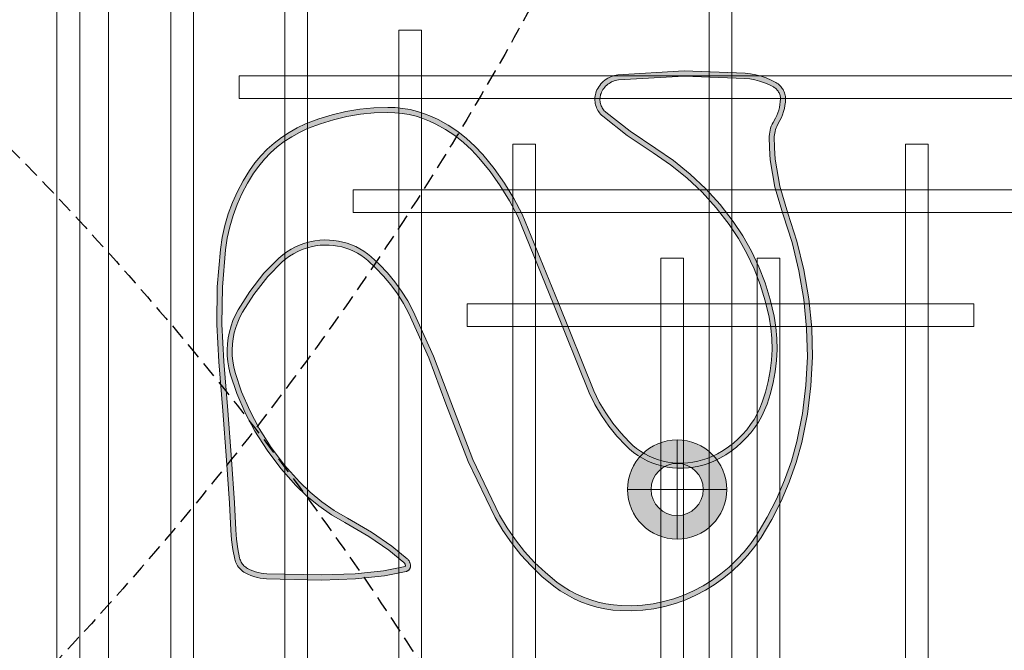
# Model space of a CAD drawing. Header units: millimetres. Extents: x -2073 to 35483, y -49920 to 11085.
# Tile 15 of 70: x 2967 to 3740, y -40127 to -39633. Entities that reach past the tile are written whole.
import ezdxf

# ---------------------------------------------------------------- set-up
doc = ezdxf.new("R2010")
doc.units = ezdxf.units.MM
doc.linetypes.add('DASHED', pattern=[19.05, 12.7, -6.35])
doc.linetypes.add('HIDDEN', pattern=[0.375, 0.25, -0.125])
for name, color, linetype, lineweight in [('Ceiling', 14, 'Continuous', 9), ('E Celing Lighting', 5, 'DASHED', 5), ('Lighting (Ceiling)', 160, 'Continuous', 15)]:
    doc.layers.add(name, color=color, linetype=linetype, lineweight=lineweight)
for name, color, linetype, true_color in [('FIRE-SPKLR-EQP-MPA-12SM-C', 2, 'HIDDEN', 0xffff00), ('RCP LAYOUT', 9, 'Continuous', 0x808080), ('UPRIGHT SPRINKLER EQP', 1, 'Continuous', 0xff0000)]:
    doc.layers.add(name, color=color, linetype=linetype, true_color=true_color)
doc.layers.add('PENDENT SPRINKLER', color=7, linetype='Continuous')

# ---------------------------------------------------------------- blocks, each defined once
blk = doc.blocks.new('SPKLR-EQP-PENDENT-68C')
at = {"layer": 'FIRE-SPKLR-EQP-MPA-12SM-C'}
blk.add_circle((0, 0), 2450, dxfattribs=at)
blk = doc.blocks.new('UPRIGHT SPRINKLER')
at = {"layer": 'FIRE-SPKLR-EQP-MPA-12SM-C', "linetype": 'DASHED'}
blk.add_circle((0, 0), 2450, dxfattribs=at)
blk = doc.blocks.new('kuaryfjeh')
at = {"ltscale": 0.25, "true_color": 0x808080}
h = blk.add_hatch(color=8, dxfattribs=at)
h.dxf.hatch_style = 1
h.paths.add_polyline_path([(-6.203, -10.678), (-6.284, -10.699), (-6.367, -10.715), (-6.451, -10.725), (-6.535, -10.729), (-6.562, -10.729), (-6.589, -10.726), (-6.615, -10.722), (-6.641, -10.716), (-6.667, -10.709), (-6.693, -10.699), (-6.717, -10.688), (-6.741, -10.675), (-6.764, -10.661), (-6.786, -10.645), (-6.807, -10.627), (-6.826, -10.609), (-6.845, -10.589), (-6.862, -10.567), (-6.877, -10.545), (-6.891, -10.522), (-6.959, -10.389), (-7.016, -10.252), (-7.064, -10.111), (-7.102, -9.967), (-7.129, -9.821), (-7.145, -9.673), (-7.213, -7.88), (-7.098, -5.927), (-7.092, -5.886), (-7.082, -5.844), (-7.07, -5.803), (-7.055, -5.763), (-7.038, -5.723), (-7.017, -5.685), (-6.995, -5.649), (-6.969, -5.614), (-6.942, -5.581), (-6.913, -5.55), (-6.881, -5.521), (-6.848, -5.495), (-6.813, -5.471), (-6.776, -5.449), (-6.738, -5.43), (-6.699, -5.413), (-6.666, -5.402), (-6.633, -5.393), (-6.6, -5.387), (-6.566, -5.383), (-6.532, -5.381), (-6.498, -5.381), (-6.464, -5.384), (-6.43, -5.389), (-6.397, -5.397), (-6.364, -5.407), (-6.332, -5.419), (-6.301, -5.433), (-6.271, -5.449), (-6.242, -5.468), (-6.214, -5.488), (-6.188, -5.51), (-6.163, -5.534), (-6.14, -5.56), (-5.579, -6.279), (-5.065, -7.039), (-4.71, -7.56), (-4.312, -8.055), (-3.877, -8.517), (-3.408, -8.944), (-2.908, -9.332), (-2.48, -9.616), (-2.033, -9.868), (-1.569, -10.088), (-1.091, -10.274), (-0.601, -10.425), (-0.102, -10.54), (0.224, -10.592), (0.552, -10.622), (0.882, -10.629), (1.212, -10.614), (1.54, -10.576), (1.864, -10.517), (2.184, -10.435), (2.498, -10.333), (2.681, -10.259), (2.858, -10.173), (3.029, -10.075), (3.194, -9.967), (3.351, -9.847), (3.499, -9.718), (3.639, -9.578), (3.77, -9.43), (3.89, -9.273), (4, -9.109), (4.099, -8.938), (4.186, -8.76), (4.247, -8.614), (4.297, -8.465), (4.337, -8.312), (4.367, -8.157), (4.387, -8.001), (4.397, -7.843), (4.396, -7.686), (4.385, -7.528), (4.363, -7.372), (4.331, -7.219), (4.289, -7.068), (4.237, -6.921), (4.175, -6.777), (4.103, -6.638), (4.021, -6.505), (3.931, -6.377), (3.833, -6.256), (3.726, -6.143), (3.446, -5.883), (3.15, -5.643), (2.837, -5.426), (2.51, -5.23), (2.169, -5.058), (-0.463, -4.005), (-3.058, -2.944), (-3.518, -2.702), (-3.964, -2.429), (-4.39, -2.127), (-4.794, -1.796), (-5.03, -1.573), (-5.249, -1.333), (-5.449, -1.077), (-5.63, -0.806), (-5.79, -0.522), (-5.881, -0.331), (-5.958, -0.134), (-6.022, 0.068), (-6.072, 0.274), (-6.107, 0.483), (-6.129, 0.694), (-6.136, 0.906), (-6.123, 1.312), (-6.082, 1.717), (-6.015, 2.118), (-5.922, 2.514), (-5.802, 2.902), (-5.657, 3.282), (-5.546, 3.521), (-5.418, 3.751), (-5.274, 3.972), (-5.114, 4.18), (-4.939, 4.377), (-4.75, 4.56), (-4.549, 4.729), (-4.336, 4.882), (-4.039, 5.065), (-3.73, 5.229), (-3.411, 5.371), (-3.084, 5.491), (-2.749, 5.589), (-2.409, 5.664), (-2.065, 5.717), (-0.967, 5.808), (0.135, 5.825), (1.238, 5.766), (2.684, 5.645), (4.143, 5.534), (5.424, 5.447), (6.218, 5.408), (6.502, 5.388), (6.78, 5.351), (7.055, 5.295), (7.087, 5.286), (7.118, 5.275), (7.148, 5.262), (7.178, 5.247), (7.206, 5.23), (7.233, 5.211), (7.258, 5.19), (7.283, 5.167), (7.305, 5.143), (7.326, 5.117), (7.345, 5.089), (7.362, 5.061), (7.401, 4.985), (7.434, 4.907), (7.462, 4.826), (7.485, 4.744), (7.503, 4.661), (7.515, 4.576), (7.522, 4.491), (7.557, 2.87), (7.527, 1.869), (7.436, 1.03), (7.308, 0.395), (7.307, 0.392), (7.305, 0.39), (7.304, 0.388), (7.302, 0.386), (7.3, 0.385), (7.298, 0.384), (7.296, 0.383), (7.293, 0.383), (7.291, 0.383), (7.282, 0.383), (7.272, 0.384), (7.263, 0.386), (7.253, 0.388), (7.244, 0.391), (7.235, 0.395), (7.227, 0.399), (7.218, 0.404), (7.21, 0.409), (7.203, 0.415), (7.196, 0.422), (7.189, 0.428), (6.824, 0.873), (6.416, 1.467), (6.006, 2.179), (5.776, 2.571), (5.513, 2.948), (5.222, 3.303), (4.904, 3.633), (4.402, 4.078), (3.867, 4.482), (3.302, 4.843), (2.756, 5.133), (2.188, 5.376), (1.602, 5.572), (1.427, 5.615), (1.25, 5.646), (1.071, 5.663), (0.891, 5.667), (0.712, 5.658), (0.533, 5.635), (0.357, 5.6), (0.184, 5.551), (0.02, 5.493), (-0.139, 5.423), (-0.294, 5.342), (-0.837, 4.996), (-1.375, 4.574), (-1.822, 4.135), (-1.919, 4.018), (-2.006, 3.897), (-2.085, 3.77), (-2.154, 3.637), (-2.214, 3.5), (-2.264, 3.359), (-2.304, 3.215), (-2.333, 3.068), (-2.352, 2.919), (-2.361, 2.77), (-2.359, 2.635), (-2.348, 2.5), (-2.329, 2.366), (-2.3, 2.234), (-2.263, 2.105), (-2.218, 1.978), (-2.163, 1.854), (-2.101, 1.734), (-2.031, 1.619), (-1.954, 1.509), (-1.869, 1.404), (-1.636, 1.152), (-1.387, 0.916), (-1.123, 0.697), (-0.845, 0.497), (-0.554, 0.315), (-0.252, 0.153), (1.075, -0.45), (2.435, -0.958), (4.142, -1.613), (5.783, -2.409), (6.16, -2.63), (6.521, -2.877), (6.864, -3.149), (7.187, -3.445), (7.488, -3.763), (7.767, -4.101), (7.899, -4.287), (8.02, -4.482), (8.126, -4.685), (8.219, -4.894), (8.298, -5.109), (8.362, -5.329), (8.412, -5.554), (8.446, -5.78), (8.465, -6.009), (8.469, -6.326), (8.45, -6.642), (8.409, -6.956), (8.345, -7.266), (8.26, -7.571), (8.152, -7.868), (8.024, -8.157), (7.875, -8.437), (7.708, -8.707), (7.523, -8.964), (7.322, -9.208), (7.104, -9.437), (6.871, -9.651), (6.625, -9.849), (6.365, -10.029), (5.847, -10.339), (5.309, -10.614), (4.754, -10.852), (4.185, -11.052), (3.604, -11.213), (2.777, -11.38), (1.941, -11.484), (1.099, -11.526), (0.256, -11.505), (-0.599, -11.421), (-1.446, -11.277), (-2.281, -11.073), (-3.106, -10.808), (-3.924, -10.564), (-4.731, -10.425), (-5.079, -10.4), (-5.426, -10.398), (-5.488, -10.402), (-5.55, -10.41), (-5.61, -10.422), (-5.67, -10.438), (-5.729, -10.458), (-5.786, -10.482), (-5.842, -10.509), (-5.969, -10.583), (-6.044, -10.62), (-6.123, -10.652)], flags=16)
h.paths.add_polyline_path([(-5.627, -10.582), (-5.576, -10.568), (-5.525, -10.558), (-5.474, -10.552), (-5.422, -10.548), (-5.085, -10.55), (-4.749, -10.574), (-3.958, -10.71), (-3.151, -10.951), (-2.322, -11.217), (-1.477, -11.424), (-0.619, -11.57), (0.247, -11.655), (1.101, -11.676), (1.954, -11.634), (2.801, -11.528), (3.639, -11.359), (4.23, -11.195), (4.809, -10.992), (5.373, -10.75), (5.92, -10.47), (6.447, -10.155), (6.714, -9.969), (6.969, -9.765), (7.209, -9.544), (7.434, -9.307), (7.642, -9.056), (7.833, -8.79), (8.006, -8.512), (8.159, -8.223), (8.292, -7.924), (8.403, -7.617), (8.491, -7.301), (8.557, -6.981), (8.6, -6.656), (8.619, -6.329), (8.614, -6.002), (8.595, -5.763), (8.559, -5.526), (8.508, -5.292), (8.441, -5.063), (8.358, -4.838), (8.261, -4.619), (8.15, -4.408), (8.025, -4.204), (7.886, -4.01), (7.6, -3.663), (7.292, -3.338), (6.961, -3.035), (6.61, -2.756), (6.24, -2.503), (5.854, -2.277), (4.202, -1.476), (2.488, -0.818), (1.133, -0.311), (-0.186, 0.287), (-0.479, 0.445), (-0.761, 0.621), (-1.031, 0.816), (-1.287, 1.029), (-1.529, 1.258), (-1.756, 1.502), (-1.834, 1.599), (-1.906, 1.701), (-1.97, 1.808), (-2.028, 1.919), (-2.078, 2.033), (-2.12, 2.151), (-2.155, 2.271), (-2.181, 2.393), (-2.199, 2.517), (-2.209, 2.642), (-2.211, 2.767), (-2.203, 2.906), (-2.185, 3.044), (-2.158, 3.18), (-2.121, 3.314), (-2.074, 3.445), (-2.019, 3.573), (-1.954, 3.696), (-1.882, 3.814), (-1.8, 3.926), (-1.712, 4.033), (-1.276, 4.461), (-0.75, 4.873), (-0.219, 5.212), (-0.074, 5.288), (0.076, 5.353), (0.229, 5.408), (0.392, 5.454), (0.557, 5.487), (0.725, 5.508), (0.893, 5.517), (1.062, 5.513), (1.23, 5.497), (1.397, 5.469), (1.561, 5.428), (2.135, 5.236), (2.691, 4.997), (3.226, 4.713), (3.781, 4.359), (4.306, 3.962), (4.8, 3.525), (5.11, 3.203), (5.394, 2.858), (5.65, 2.491), (5.876, 2.104), (6.289, 1.387), (6.704, 0.782), (7.077, 0.329), (7.091, 0.314), (7.106, 0.301), (7.122, 0.288), (7.138, 0.277), (7.156, 0.267), (7.174, 0.258), (7.192, 0.25), (7.212, 0.244), (7.231, 0.239), (7.251, 0.235), (7.271, 0.233), (7.291, 0.233), (7.302, 0.233), (7.313, 0.234), (7.324, 0.236), (7.335, 0.238), (7.346, 0.242), (7.356, 0.246), (7.366, 0.251), (7.376, 0.256), (7.386, 0.262), (7.395, 0.269), (7.403, 0.276), (7.411, 0.284), (7.419, 0.292), (7.426, 0.301), (7.432, 0.31), (7.438, 0.32), (7.443, 0.33), (7.448, 0.34), (7.451, 0.35), (7.454, 0.361), (7.585, 1.007), (7.677, 1.858), (7.707, 2.869), (7.671, 4.498), (7.664, 4.593), (7.651, 4.687), (7.631, 4.78), (7.605, 4.871), (7.574, 4.961), (7.537, 5.048), (7.493, 5.133), (7.471, 5.171), (7.446, 5.206), (7.419, 5.24), (7.389, 5.273), (7.358, 5.302), (7.324, 5.33), (7.288, 5.355), (7.251, 5.378), (7.213, 5.398), (7.173, 5.415), (7.132, 5.43), (7.09, 5.441), (6.805, 5.499), (6.517, 5.538), (6.227, 5.557), (5.433, 5.597), (4.154, 5.684), (2.696, 5.794), (1.248, 5.916), (0.138, 5.975), (-0.974, 5.958), (-2.082, 5.866), (-2.437, 5.812), (-2.787, 5.734), (-3.131, 5.634), (-3.468, 5.51), (-3.796, 5.364), (-4.113, 5.196), (-4.419, 5.007), (-4.641, 4.847), (-4.851, 4.671), (-5.047, 4.481), (-5.229, 4.276), (-5.396, 4.058), (-5.547, 3.829), (-5.68, 3.589), (-5.796, 3.34), (-5.944, 2.951), (-6.067, 2.553), (-6.162, 2.148), (-6.231, 1.737), (-6.273, 1.322), (-6.286, 0.906), (-6.279, 0.684), (-6.256, 0.463), (-6.219, 0.244), (-6.166, 0.028), (-6.099, -0.184), (-6.018, -0.391), (-5.923, -0.591), (-5.758, -0.885), (-5.571, -1.165), (-5.364, -1.43), (-5.137, -1.678), (-4.893, -1.909), (-4.481, -2.246), (-4.046, -2.555), (-3.592, -2.833), (-3.121, -3.08), (-0.519, -4.144), (2.107, -5.195), (2.437, -5.362), (2.755, -5.552), (3.06, -5.763), (3.348, -5.996), (3.62, -6.249), (3.72, -6.355), (3.812, -6.468), (3.896, -6.587), (3.972, -6.712), (4.039, -6.842), (4.097, -6.976), (4.146, -7.113), (4.186, -7.254), (4.215, -7.397), (4.236, -7.544), (4.246, -7.691), (4.247, -7.839), (4.238, -7.987), (4.219, -8.134), (4.191, -8.279), (4.153, -8.422), (4.106, -8.562), (4.05, -8.698), (3.967, -8.867), (3.873, -9.03), (3.768, -9.186), (3.654, -9.335), (3.53, -9.476), (3.397, -9.608), (3.256, -9.731), (3.107, -9.844), (2.951, -9.948), (2.788, -10.04), (2.62, -10.122), (2.446, -10.192), (2.142, -10.291), (1.832, -10.37), (1.518, -10.428), (1.2, -10.464), (0.88, -10.479), (0.561, -10.472), (0.242, -10.443), (-0.074, -10.393), (-0.562, -10.28), (-1.042, -10.132), (-1.51, -9.95), (-1.964, -9.735), (-2.401, -9.488), (-2.82, -9.21), (-3.312, -8.829), (-3.772, -8.41), (-4.199, -7.956), (-4.589, -7.47), (-4.941, -6.955), (-5.458, -6.19), (-6.025, -5.463), (-6.055, -5.43), (-6.087, -5.399), (-6.121, -5.37), (-6.157, -5.344), (-6.195, -5.32), (-6.234, -5.298), (-6.274, -5.28), (-6.316, -5.264), (-6.359, -5.252), (-6.402, -5.242), (-6.446, -5.235), (-6.49, -5.231), (-6.535, -5.231), (-6.579, -5.233), (-6.623, -5.239), (-6.667, -5.247), (-6.71, -5.259), (-6.752, -5.273), (-6.801, -5.293), (-6.848, -5.317), (-6.893, -5.344), (-6.937, -5.374), (-6.978, -5.407), (-7.018, -5.443), (-7.054, -5.481), (-7.088, -5.522), (-7.119, -5.565), (-7.147, -5.61), (-7.172, -5.657), (-7.194, -5.706), (-7.212, -5.756), (-7.228, -5.807), (-7.239, -5.859), (-7.247, -5.911), (-7.363, -7.879), (-7.295, -9.684), (-7.277, -9.843), (-7.248, -10), (-7.208, -10.154), (-7.157, -10.305), (-7.095, -10.452), (-7.023, -10.594), (-7.003, -10.626), (-6.982, -10.657), (-6.959, -10.686), (-6.934, -10.714), (-6.907, -10.739), (-6.878, -10.763), (-6.848, -10.785), (-6.816, -10.805), (-6.784, -10.823), (-6.75, -10.838), (-6.715, -10.851), (-6.679, -10.861), (-6.643, -10.87), (-6.606, -10.875), (-6.57, -10.878), (-6.532, -10.879), (-6.438, -10.874), (-6.344, -10.863), (-6.252, -10.846), (-6.16, -10.822), (-6.07, -10.793), (-5.983, -10.757), (-5.898, -10.715), (-5.771, -10.642), (-5.724, -10.619), (-5.676, -10.599)])
at = {"layer": 'E Celing Lighting', "color": 8, "true_color": 0x808080}
for points in [[(-5.627, -10.582), (-5.576, -10.568), (-5.525, -10.558), (-5.474, -10.552), (-5.422, -10.548), (-5.085, -10.55), (-4.749, -10.574), (-3.958, -10.71), (-3.151, -10.951), (-2.322, -11.217), (-1.477, -11.424), (-0.619, -11.57), (0.247, -11.655), (1.101, -11.676), (1.954, -11.634), (2.801, -11.528), (3.639, -11.359), (4.23, -11.195), (4.809, -10.992), (5.373, -10.75), (5.92, -10.47), (6.447, -10.155), (6.714, -9.969), (6.969, -9.765), (7.209, -9.544), (7.434, -9.307), (7.642, -9.056), (7.833, -8.79), (8.006, -8.512), (8.159, -8.223), (8.292, -7.924), (8.403, -7.617), (8.491, -7.301), (8.557, -6.981), (8.6, -6.656), (8.619, -6.329), (8.614, -6.002), (8.595, -5.763), (8.559, -5.526), (8.508, -5.292), (8.441, -5.063), (8.358, -4.838), (8.261, -4.619), (8.15, -4.408), (8.025, -4.204), (7.886, -4.01), (7.6, -3.663), (7.292, -3.338), (6.961, -3.035), (6.61, -2.756), (6.24, -2.503), (5.854, -2.277), (4.202, -1.476), (2.488, -0.818), (1.133, -0.311), (-0.186, 0.287), (-0.479, 0.445), (-0.761, 0.621), (-1.031, 0.816), (-1.287, 1.029), (-1.529, 1.258), (-1.756, 1.502), (-1.834, 1.599), (-1.906, 1.701), (-1.97, 1.808), (-2.028, 1.919), (-2.078, 2.033), (-2.12, 2.151), (-2.155, 2.271), (-2.181, 2.393), (-2.199, 2.517), (-2.209, 2.642), (-2.211, 2.767), (-2.203, 2.906), (-2.185, 3.044), (-2.158, 3.18), (-2.121, 3.314), (-2.074, 3.445), (-2.019, 3.573), (-1.954, 3.696), (-1.882, 3.814), (-1.8, 3.926), (-1.712, 4.033), (-1.276, 4.461), (-0.75, 4.873), (-0.219, 5.212), (-0.074, 5.288), (0.076, 5.353), (0.229, 5.408), (0.392, 5.454), (0.557, 5.487), (0.725, 5.508), (0.893, 5.517), (1.062, 5.513), (1.23, 5.497), (1.397, 5.469), (1.561, 5.428), (2.135, 5.236), (2.691, 4.997), (3.226, 4.713), (3.781, 4.359), (4.306, 3.962), (4.8, 3.525), (5.11, 3.203), (5.394, 2.858), (5.65, 2.491), (5.876, 2.104), (6.289, 1.387), (6.704, 0.782), (7.077, 0.329), (7.091, 0.314), (7.106, 0.301), (7.122, 0.288), (7.138, 0.277), (7.156, 0.267), (7.174, 0.258), (7.192, 0.25), (7.212, 0.244), (7.231, 0.239), (7.251, 0.235), (7.271, 0.233), (7.291, 0.233), (7.302, 0.233), (7.313, 0.234), (7.324, 0.236), (7.335, 0.238), (7.346, 0.242), (7.356, 0.246), (7.366, 0.251), (7.376, 0.256), (7.386, 0.262), (7.395, 0.269), (7.403, 0.276), (7.411, 0.284), (7.419, 0.292), (7.426, 0.301), (7.432, 0.31), (7.438, 0.32), (7.443, 0.33), (7.448, 0.34), (7.451, 0.35), (7.454, 0.361), (7.585, 1.007), (7.677, 1.858), (7.707, 2.869), (7.671, 4.498), (7.664, 4.593), (7.651, 4.687), (7.631, 4.78), (7.605, 4.871), (7.574, 4.961), (7.537, 5.048), (7.493, 5.133), (7.471, 5.171), (7.446, 5.206), (7.419, 5.24), (7.389, 5.273), (7.358, 5.302), (7.324, 5.33), (7.288, 5.355), (7.251, 5.378), (7.213, 5.398), (7.173, 5.415), (7.132, 5.43), (7.09, 5.441), (6.805, 5.499), (6.517, 5.538), (6.227, 5.557), (5.433, 5.597), (4.154, 5.684), (2.696, 5.794), (1.248, 5.916), (0.138, 5.975), (-0.974, 5.958), (-2.082, 5.866), (-2.437, 5.812), (-2.787, 5.734), (-3.131, 5.634), (-3.468, 5.51), (-3.796, 5.364), (-4.113, 5.196), (-4.419, 5.007), (-4.641, 4.847), (-4.851, 4.671), (-5.047, 4.481), (-5.229, 4.276), (-5.396, 4.058), (-5.547, 3.829), (-5.68, 3.589), (-5.796, 3.34), (-5.944, 2.951), (-6.067, 2.553), (-6.162, 2.148), (-6.231, 1.737), (-6.273, 1.322), (-6.286, 0.906), (-6.279, 0.684), (-6.256, 0.463), (-6.219, 0.244), (-6.166, 0.028), (-6.099, -0.184), (-6.018, -0.391), (-5.923, -0.591), (-5.758, -0.885), (-5.571, -1.165), (-5.364, -1.43), (-5.137, -1.678), (-4.893, -1.909), (-4.481, -2.246), (-4.046, -2.555), (-3.592, -2.833), (-3.121, -3.08), (-0.519, -4.144), (2.107, -5.195), (2.437, -5.362), (2.755, -5.552), (3.06, -5.763), (3.348, -5.996), (3.62, -6.249), (3.72, -6.355), (3.812, -6.468), (3.896, -6.587), (3.972, -6.712), (4.039, -6.842), (4.097, -6.976), (4.146, -7.113), (4.186, -7.254), (4.215, -7.397), (4.236, -7.544), (4.246, -7.691), (4.247, -7.839), (4.238, -7.987), (4.219, -8.134), (4.191, -8.279), (4.153, -8.422), (4.106, -8.562), (4.05, -8.698), (3.967, -8.867), (3.873, -9.03), (3.768, -9.186), (3.654, -9.335), (3.53, -9.476), (3.397, -9.608), (3.256, -9.731), (3.107, -9.844), (2.951, -9.948), (2.788, -10.04), (2.62, -10.122), (2.446, -10.192), (2.142, -10.291), (1.832, -10.37), (1.518, -10.428), (1.2, -10.464), (0.88, -10.479), (0.561, -10.472), (0.242, -10.443), (-0.074, -10.393), (-0.562, -10.28), (-1.042, -10.132), (-1.51, -9.95), (-1.964, -9.735), (-2.401, -9.488), (-2.82, -9.21), (-3.312, -8.829), (-3.772, -8.41), (-4.199, -7.956), (-4.589, -7.47), (-4.941, -6.955), (-5.458, -6.19), (-6.025, -5.463), (-6.055, -5.43), (-6.087, -5.399), (-6.121, -5.37), (-6.157, -5.344), (-6.195, -5.32), (-6.234, -5.298), (-6.274, -5.28), (-6.316, -5.264), (-6.359, -5.252), (-6.402, -5.242), (-6.446, -5.235), (-6.49, -5.231), (-6.535, -5.231), (-6.579, -5.233), (-6.623, -5.239), (-6.667, -5.247), (-6.71, -5.259), (-6.752, -5.273), (-6.801, -5.293), (-6.848, -5.317), (-6.893, -5.344), (-6.937, -5.374), (-6.978, -5.407), (-7.018, -5.443), (-7.054, -5.481), (-7.088, -5.522), (-7.119, -5.565), (-7.147, -5.61), (-7.172, -5.657), (-7.194, -5.706), (-7.212, -5.756), (-7.228, -5.807), (-7.239, -5.859), (-7.247, -5.911), (-7.363, -7.879), (-7.295, -9.684), (-7.277, -9.843), (-7.248, -10), (-7.208, -10.154), (-7.157, -10.305), (-7.095, -10.452), (-7.023, -10.594), (-7.003, -10.626), (-6.982, -10.657), (-6.959, -10.686), (-6.934, -10.714), (-6.907, -10.739), (-6.878, -10.763), (-6.848, -10.785), (-6.816, -10.805), (-6.784, -10.823), (-6.75, -10.838), (-6.715, -10.851), (-6.679, -10.861), (-6.643, -10.87), (-6.606, -10.875), (-6.57, -10.878), (-6.532, -10.879), (-6.438, -10.874), (-6.344, -10.863), (-6.252, -10.846), (-6.16, -10.822), (-6.07, -10.793), (-5.983, -10.757), (-5.898, -10.715), (-5.771, -10.642), (-5.724, -10.619), (-5.676, -10.599)], [(-6.203, -10.678), (-6.284, -10.699), (-6.367, -10.715), (-6.451, -10.725), (-6.535, -10.729), (-6.562, -10.729), (-6.589, -10.726), (-6.615, -10.722), (-6.641, -10.716), (-6.667, -10.709), (-6.693, -10.699), (-6.717, -10.688), (-6.741, -10.675), (-6.764, -10.661), (-6.786, -10.645), (-6.807, -10.627), (-6.826, -10.609), (-6.845, -10.589), (-6.862, -10.567), (-6.877, -10.545), (-6.891, -10.522), (-6.959, -10.389), (-7.016, -10.252), (-7.064, -10.111), (-7.102, -9.967), (-7.129, -9.821), (-7.145, -9.673), (-7.213, -7.88), (-7.098, -5.927), (-7.092, -5.886), (-7.082, -5.844), (-7.07, -5.803), (-7.055, -5.763), (-7.038, -5.723), (-7.017, -5.685), (-6.995, -5.649), (-6.969, -5.614), (-6.942, -5.581), (-6.913, -5.55), (-6.881, -5.521), (-6.848, -5.495), (-6.813, -5.471), (-6.776, -5.449), (-6.738, -5.43), (-6.699, -5.413), (-6.666, -5.402), (-6.633, -5.393), (-6.6, -5.387), (-6.566, -5.383), (-6.532, -5.381), (-6.498, -5.381), (-6.464, -5.384), (-6.43, -5.389), (-6.397, -5.397), (-6.364, -5.407), (-6.332, -5.419), (-6.301, -5.433), (-6.271, -5.449), (-6.242, -5.468), (-6.214, -5.488), (-6.188, -5.51), (-6.163, -5.534), (-6.14, -5.56), (-5.579, -6.279), (-5.065, -7.039), (-4.71, -7.56), (-4.312, -8.055), (-3.877, -8.517), (-3.408, -8.944), (-2.908, -9.332), (-2.48, -9.616), (-2.033, -9.868), (-1.569, -10.088), (-1.091, -10.274), (-0.601, -10.425), (-0.102, -10.54), (0.224, -10.592), (0.552, -10.622), (0.882, -10.629), (1.212, -10.614), (1.54, -10.576), (1.864, -10.517), (2.184, -10.435), (2.498, -10.333), (2.681, -10.259), (2.858, -10.173), (3.029, -10.075), (3.194, -9.967), (3.351, -9.847), (3.499, -9.718), (3.639, -9.578), (3.77, -9.43), (3.89, -9.273), (4, -9.109), (4.099, -8.938), (4.186, -8.76), (4.247, -8.614), (4.297, -8.465), (4.337, -8.312), (4.367, -8.157), (4.387, -8.001), (4.397, -7.843), (4.396, -7.686), (4.385, -7.528), (4.363, -7.372), (4.331, -7.219), (4.289, -7.068), (4.237, -6.921), (4.175, -6.777), (4.103, -6.638), (4.021, -6.505), (3.931, -6.377), (3.833, -6.256), (3.726, -6.143), (3.446, -5.883), (3.15, -5.643), (2.837, -5.426), (2.51, -5.23), (2.169, -5.058), (-0.463, -4.005), (-3.058, -2.944), (-3.518, -2.702), (-3.964, -2.429), (-4.39, -2.127), (-4.794, -1.796), (-5.03, -1.573), (-5.249, -1.333), (-5.449, -1.077), (-5.63, -0.806), (-5.79, -0.522), (-5.881, -0.331), (-5.958, -0.134), (-6.022, 0.068), (-6.072, 0.274), (-6.107, 0.483), (-6.129, 0.694), (-6.136, 0.906), (-6.123, 1.312), (-6.082, 1.717), (-6.015, 2.118), (-5.922, 2.514), (-5.802, 2.902), (-5.657, 3.282), (-5.546, 3.521), (-5.418, 3.751), (-5.274, 3.972), (-5.114, 4.18), (-4.939, 4.377), (-4.75, 4.56), (-4.549, 4.729), (-4.336, 4.882), (-4.039, 5.065), (-3.73, 5.229), (-3.411, 5.371), (-3.084, 5.491), (-2.749, 5.589), (-2.409, 5.664), (-2.065, 5.717), (-0.967, 5.808), (0.135, 5.825), (1.238, 5.766), (2.684, 5.645), (4.143, 5.534), (5.424, 5.447), (6.218, 5.408), (6.502, 5.388), (6.78, 5.351), (7.055, 5.295), (7.087, 5.286), (7.118, 5.275), (7.148, 5.262), (7.178, 5.247), (7.206, 5.23), (7.233, 5.211), (7.258, 5.19), (7.283, 5.167), (7.305, 5.143), (7.326, 5.117), (7.345, 5.089), (7.362, 5.061), (7.401, 4.985), (7.434, 4.907), (7.462, 4.826), (7.485, 4.744), (7.503, 4.661), (7.515, 4.576), (7.522, 4.491), (7.557, 2.87), (7.527, 1.869), (7.436, 1.03), (7.308, 0.395), (7.307, 0.392), (7.305, 0.39), (7.304, 0.388), (7.302, 0.386), (7.3, 0.385), (7.298, 0.384), (7.296, 0.383), (7.293, 0.383), (7.291, 0.383), (7.282, 0.383), (7.272, 0.384), (7.263, 0.386), (7.253, 0.388), (7.244, 0.391), (7.235, 0.395), (7.227, 0.399), (7.218, 0.404), (7.21, 0.409), (7.203, 0.415), (7.196, 0.422), (7.189, 0.428), (6.824, 0.873), (6.416, 1.467), (6.006, 2.179), (5.776, 2.571), (5.513, 2.948), (5.222, 3.303), (4.904, 3.633), (4.402, 4.078), (3.867, 4.482), (3.302, 4.843), (2.756, 5.133), (2.188, 5.376), (1.602, 5.572), (1.427, 5.615), (1.25, 5.646), (1.071, 5.663), (0.891, 5.667), (0.712, 5.658), (0.533, 5.635), (0.357, 5.6), (0.184, 5.551), (0.02, 5.493), (-0.139, 5.423), (-0.294, 5.342), (-0.837, 4.996), (-1.375, 4.574), (-1.822, 4.135), (-1.919, 4.018), (-2.006, 3.897), (-2.085, 3.77), (-2.154, 3.637), (-2.214, 3.5), (-2.264, 3.359), (-2.304, 3.215), (-2.333, 3.068), (-2.352, 2.919), (-2.361, 2.77), (-2.359, 2.635), (-2.348, 2.5), (-2.329, 2.366), (-2.3, 2.234), (-2.263, 2.105), (-2.218, 1.978), (-2.163, 1.854), (-2.101, 1.734), (-2.031, 1.619), (-1.954, 1.509), (-1.869, 1.404), (-1.636, 1.152), (-1.387, 0.916), (-1.123, 0.697), (-0.845, 0.497), (-0.554, 0.315), (-0.252, 0.153), (1.075, -0.45), (2.435, -0.958), (4.142, -1.613), (5.783, -2.409), (6.16, -2.63), (6.521, -2.877), (6.864, -3.149), (7.187, -3.445), (7.488, -3.763), (7.767, -4.101), (7.899, -4.287), (8.02, -4.482), (8.126, -4.685), (8.219, -4.894), (8.298, -5.109), (8.362, -5.329), (8.412, -5.554), (8.446, -5.78), (8.465, -6.009), (8.469, -6.326), (8.45, -6.642), (8.409, -6.956), (8.345, -7.266), (8.26, -7.571), (8.152, -7.868), (8.024, -8.157), (7.875, -8.437), (7.708, -8.707), (7.523, -8.964), (7.322, -9.208), (7.104, -9.437), (6.871, -9.651), (6.625, -9.849), (6.365, -10.029), (5.847, -10.339), (5.309, -10.614), (4.754, -10.852), (4.185, -11.052), (3.604, -11.213), (2.777, -11.38), (1.941, -11.484), (1.099, -11.526), (0.256, -11.505), (-0.599, -11.421), (-1.446, -11.277), (-2.281, -11.073), (-3.106, -10.808), (-3.924, -10.564), (-4.731, -10.425), (-5.079, -10.4), (-5.426, -10.398), (-5.488, -10.402), (-5.55, -10.41), (-5.61, -10.422), (-5.67, -10.438), (-5.729, -10.458), (-5.786, -10.482), (-5.842, -10.509), (-5.969, -10.583), (-6.044, -10.62), (-6.123, -10.652)]]:
    blk.add_lwpolyline(points, close=True, dxfattribs=at)
blk = doc.blocks.new('cl')
at = {"layer": 'Lighting (Ceiling)', "true_color": 0x808080}
h = blk.add_hatch(color=8, dxfattribs=at)
h.dxf.hatch_style = 1
h.paths.add_polyline_path([(1.533, 0.03, 1), (-1.533, 0.03, 1)])
h.paths.add_polyline_path([(-0.806, 0.03, -1), (0.806, 0.03, -1)], flags=16)
at = {"layer": 'Lighting (Ceiling)', "color": 8, "true_color": 0x808080}
for p, q in [((0, 1.562), (0, -1.503)), ((-1.533, 0.03), (1.533, 0.03))]:
    blk.add_line(p, q, dxfattribs=at)
for radius in [1.533, 0.806]:
    blk.add_circle((0, 0.03), radius, dxfattribs=at)
blk = doc.blocks.new('iserb jk')
at = {"layer": 'E Celing Lighting'}
blk.add_blockref('cl', (1718003.555, -80031.45), dxfattribs=at)
blk = doc.blocks.new('ceiling inst 2')
at = {"color": 8, "lineweight": 0, "ltscale": 0.25, "true_color": 0x808080}
blk.add_lwpolyline([(1722743.061, -79105.617), (1722780.851, -79105.617), (1722780.851, -79060.793), (1722743.061, -79060.793)], close=True, dxfattribs=at)
at = {"layer": 'Ceiling', "color": 8, "lineweight": 0, "ltscale": 0.25, "true_color": 0x808080}
for points in [[(1722761.604, -79108.617), (1722762.308, -79108.617), (1722762.308, -79057.793), (1722761.604, -79057.793)], [(1722782.444, -79108.617), (1722781.74, -79108.617), (1722781.74, -79057.793), (1722782.444, -79057.793)], [(1722778.222, -79105.098), (1722778.926, -79105.098), (1722778.926, -79061.312), (1722778.222, -79061.312)], [(1722774.704, -79101.58), (1722775.407, -79101.58), (1722775.407, -79064.83), (1722774.704, -79064.83)], [(1722771.186, -79098.062), (1722771.889, -79098.062), (1722771.889, -79068.348), (1722771.186, -79068.348)], [(1722756.248, -79094.544), (1722755.545, -79094.544), (1722755.545, -79071.866), (1722756.248, -79071.866)], [(1722767.667, -79094.544), (1722768.371, -79094.544), (1722768.371, -79071.866), (1722767.667, -79071.866)], [(1722760.822, -79091.026), (1722760.118, -79091.026), (1722760.118, -79075.385), (1722760.822, -79075.385)], [(1722763.094, -79091.026), (1722763.797, -79091.026), (1722763.797, -79075.385), (1722763.094, -79075.385)], [(1722769.778, -79089.618), (1722769.778, -79088.915), (1722754.137, -79088.915), (1722754.137, -79089.618)], [(1722773.297, -79093.136), (1722773.297, -79092.433), (1722750.619, -79092.433), (1722750.619, -79093.136)], [(1722776.815, -79096.655), (1722776.815, -79095.951), (1722747.101, -79095.951), (1722747.101, -79096.655)]]:
    blk.add_lwpolyline(points, close=True, dxfattribs=at)
blk = doc.blocks.new('grid 2')
at = {"color": 8, "true_color": 0x808080, "rotation": 180}
blk.add_blockref('ceiling inst 2', (3444354.934, -157949.099), dxfattribs=at)
blk = doc.blocks.new('IRISH HOUSE-RCP LAYOUT')
at = {"xscale": 25.4, "yscale": 25.4, "zscale": 25.4}
blk.add_blockref('grid 2', (-43724944.67, 2003175.56), dxfattribs=at)
at = {"layer": 'E Celing Lighting', "color": 8, "true_color": 0x808080, "xscale": 25.4, "yscale": 25.4, "zscale": 25.4}
blk.add_blockref('iserb jk', (-43633807.28, 2032797.32), dxfattribs=at)
at = {"layer": 'E Celing Lighting', "color": 8, "true_color": 0x808080, "xscale": -26.46582335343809, "yscale": 26.46582335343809, "zscale": 26.46582335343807, "rotation": 90}
blk.add_blockref('kuaryfjeh', (3280.06, 132.29), dxfattribs=at)

msp = doc.modelspace()

# ---------------------------------------------------------------- block references
at = {"layer": 'PENDENT SPRINKLER'}
for p in [(3482.29, -38433.91), (3483.07, -41584.99)]:
    msp.add_blockref('SPKLR-EQP-PENDENT-68C', p, dxfattribs=at)
at = {"layer": 'RCP LAYOUT'}
msp.add_blockref('IRISH HOUSE-RCP LAYOUT', (0, -40000), dxfattribs=at)
at = {"layer": 'UPRIGHT SPRINKLER EQP'}
for p in [(1215.02, -38453.15), (4215.02, -38453.15), (1215.02, -41453.15), (4215.02, -41453.15)]:
    msp.add_blockref('UPRIGHT SPRINKLER', p, dxfattribs=at)

doc.saveas('drawing.dxf')
